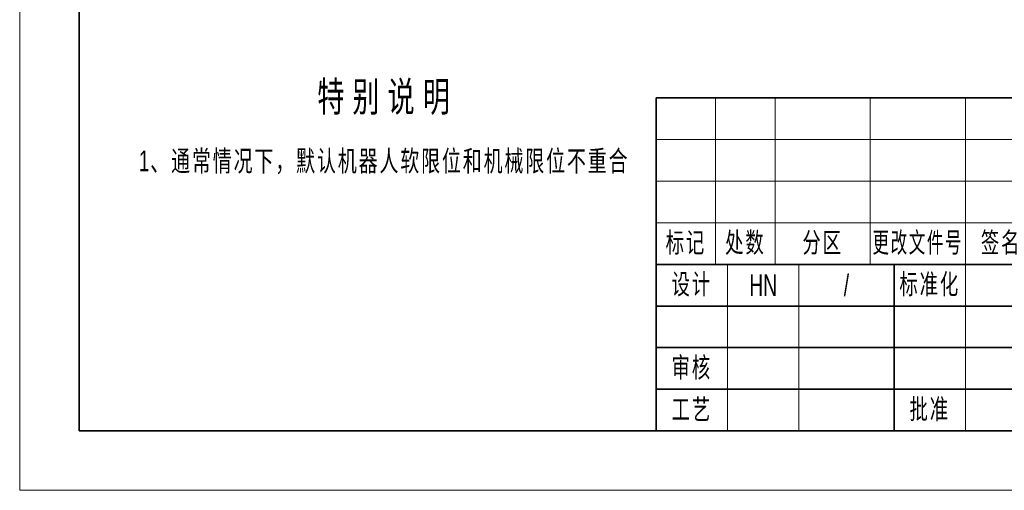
# Model space of a CAD drawing. Header units: millimetres. Extents: x 3881 to 9821, y -2100 to 2100.
# Tile 1 of 27: x 3881 to 7192, y -2100 to -517. Entities that reach past the tile are written whole.
import ezdxf
from ezdxf.enums import TextEntityAlignment as Align

# ---------------------------------------------------------------- set-up
doc = ezdxf.new("R2010")
doc.units = ezdxf.units.MM
for name, color, linetype, lineweight in [('尺寸线层', 3, 'Continuous', 18), ('粗实线层', 7, 'Continuous', 35), ('细实线层', 7, 'Continuous', 18)]:
    doc.layers.add(name, color=color, linetype=linetype, lineweight=lineweight)
doc.styles.add('TitleStyle', font='FSGB2312.ttf', dxfattribs={"width": 0.667})
doc.styles.add('标准', font='FSGB2312.ttf', dxfattribs={"width": 0.667})

# ---------------------------------------------------------------- blocks, each defined once
blk = doc.blocks.new('*X21')
at = {"layer": '粗实线层'}
for p, q in [((-138.5, 95), (-138.5, -95)), ((-138.5, -95), (138.5, -95))]:
    blk.add_line(p, q, dxfattribs=at)
at = {"layer": '细实线层'}
for p, q in [((-148.5, 105), (-148.5, -105)), ((-148.5, -105), (148.5, -105))]:
    blk.add_line(p, q, dxfattribs=at)
blk = doc.blocks.new('*X22')
at = {"layer": '粗实线层'}
for p, q in [((0, 56), (-180, 56)), ((-180, 56), (-180, 0)), ((-50, 28), (-180, 28)), ((-140, 28), (-140, 0)), ((-100, 21), (-180, 21)), ((-100, 14), (-180, 14)), ((-100, 7), (-180, 7)), ((0, 0), (-180, 0))]:
    blk.add_line(p, q, dxfattribs=at)
at = {"layer": '细实线层'}
for p, q in [((-170, 56), (-170, 28)), ((-160, 56), (-160, 28)), ((-144, 56), (-144, 28)), ((-128, 56), (-128, 0)), ((-100, 49), (-180, 49)), ((-100, 42), (-180, 42)), ((-100, 35), (-180, 35)), ((-168, 28), (-168, 0)), ((-156, 28), (-156, 0))]:
    blk.add_line(p, q, dxfattribs=at)
at = {"layer": '尺寸线层', "attachment_point": 5, "line_spacing_factor": 1.15057, "style": '标准'}
for s, insert, char_height, width in [('\\T1.1;标记', (-175, 31.5), 3.403, 18), ('\\T1.1;处数', (-165, 31.5), 3.403, 18), ('\\T1.1;分区', (-152, 31.5), 3.403, 30), ('\\T1.1;{\\W0.597914;更改文件号}', (-136, 31.5), 3.4028, 30), ('\\T1.1;签名', (-122, 31.5), 3.403, 22), ('\\T1.1;设计', (-174, 24.5), 3.403, 22), ('\\T1.1;标准化', (-134, 24.5), 3.403, 22), ('\\T1.1;审核', (-174, 10.5), 3.403, 22), ('\\T1.1;工艺', (-174, 3.5), 3.403, 22), ('\\T1.1;批准', (-134, 3.5), 3.403, 22)]:
    blk.add_mtext(s, dxfattribs=dict(at, insert=insert, char_height=char_height, width=width))
at = {"layer": '尺寸线层', "style": '标准'}
for tag, height, width, p in [('标记C', 3.63, 0.664996, (-175, 52.5)), ('处数C', 3.63, 0.664996, (-165, 52.5)), ('分区C', 3.63, 0.667, (-152, 52.5)), ('更改文件号C', 3.63, 0.498314, (-136, 52.5)), ('更改签名C', 3.63, 0.447537, (-122, 52.5)), ('更改日期C', 3.63, 0.610278, (-108, 52.5)), ('单位名称', 5.19, 0.667, (-25, 47.5)), ('标记B', 3.63, 0.664996, (-175, 45.5)), ('处数B', 3.63, 0.664996, (-165, 45.5)), ('分区B', 3.63, 0.667, (-152, 45.5)), ('更改文件号B', 3.63, 0.498314, (-136, 45.5)), ('更改签名B', 3.63, 0.447537, (-122, 45.5)), ('更改日期B', 3.63, 0.610278, (-108, 45.5)), ('图纸名称', 5.19, 0.667, (-75, 42)), ('标记A', 3.63, 0.664996, (-175, 38.5)), ('处数A', 3.63, 0.664996, (-165, 38.5)), ('分区A', 3.63, 0.667, (-152, 38.5)), ('更改文件号A', 3.63, 0.498314, (-136, 38.5)), ('更改签名A', 3.63, 0.447537, (-122, 38.5)), ('更改日期A', 3.63, 0.610278, (-108, 38.5)), ('材料名称', 5.19, 0.667, (-24.93, 30)), ('设计', 3.63, 0.667, (-162, 24.5)), ('设计日期', 3.63, 0.667, (-148, 24.5)), ('标准化', 3.63, 0.667, (-122, 24.5)), ('标准化日期', 3.63, 0.554163, (-108, 24.5)), ('图纸编号', 5.19, 0.667, (-25, 15)), ('阶段标记S', 3.63, 0.223769, (-96.75, 13.5)), ('阶段标记A', 3.63, 0.223769, (-90.25, 13.5)), ('阶段标记B', 3.63, 0.223769, (-83.75, 13.5)), ('阶段标记C', 3.63, 0.223769, (-77.25, 13.5)), ('重量', 3.63, 0.667, (-68, 13.5)), ('图纸比例', 3.63, 0.510551, (-56, 13.5)), ('审核', 3.63, 0.667, (-162, 10.5)), ('审核日期', 3.63, 0.667, (-148, 10.5)), ('页数', 3.63, 0.667, (-88, 4.5)), ('工艺', 3.63, 0.667, (-162, 3.5)), ('工艺日期', 3.63, 0.667, (-148, 3.5)), ('批准', 3.63, 0.667, (-122, 3.5)), ('批准日期', 3.63, 0.667, (-108, 3.5)), ('页码', 3.63, 0.667, (-62, 4.5))]:
    blk.add_attdef(tag, text='', height=height, dxfattribs=dict(at, width=width)).set_placement(p, align=Align.MIDDLE_CENTER)
blk = doc.blocks.new('*X23')
at = {"layer": '尺寸线层', "color": 0, "linetype": 'ByBlock', "lineweight": -2, "line_spacing_factor": 1.15057}
for s, insert, char_height, width, attachment_point, style in [('\\T1.3;特别说明', (836.2, 0), 100, 6440.108, 2, 'TitleStyle'), ('\\T1.1;1、通常情况下，默认机器人软限位和机械限位不重合', (0, -231.3), 70, 3220.054, 1, '标准')]:
    blk.add_mtext(s, dxfattribs=dict(at, insert=insert, char_height=char_height, width=width, attachment_point=attachment_point, style=style))

msp = doc.modelspace()

# ---------------------------------------------------------------- block references
at = {"layer": '尺寸线层'}
msp.add_blockref('*X23', (4282.085, -725.657), dxfattribs=at)
at = {"layer": '粗实线层', "xscale": 20, "yscale": 20, "zscale": 20}
msp.add_blockref('*X21', (6851.201, 0), dxfattribs=at)
at = {"layer": '粗实线层'}
ref = msp.add_blockref('*X22', (9621.201, -1900), dxfattribs=dict(at, xscale=20, yscale=20, zscale=20))
ref.add_attrib('设计', 'HN', dxfattribs={"layer": '尺寸线层', "height": 72.6683, "style": '标准', "width": 0.667}).set_placement((6381.201, -1410), align=Align.MIDDLE_CENTER)
ref.add_attrib('设计日期', '/', dxfattribs={"layer": '尺寸线层', "height": 72.668, "style": '标准', "width": 0.665495}).set_placement((6661.201, -1410), align=Align.MIDDLE_CENTER)

doc.saveas('drawing.dxf')
